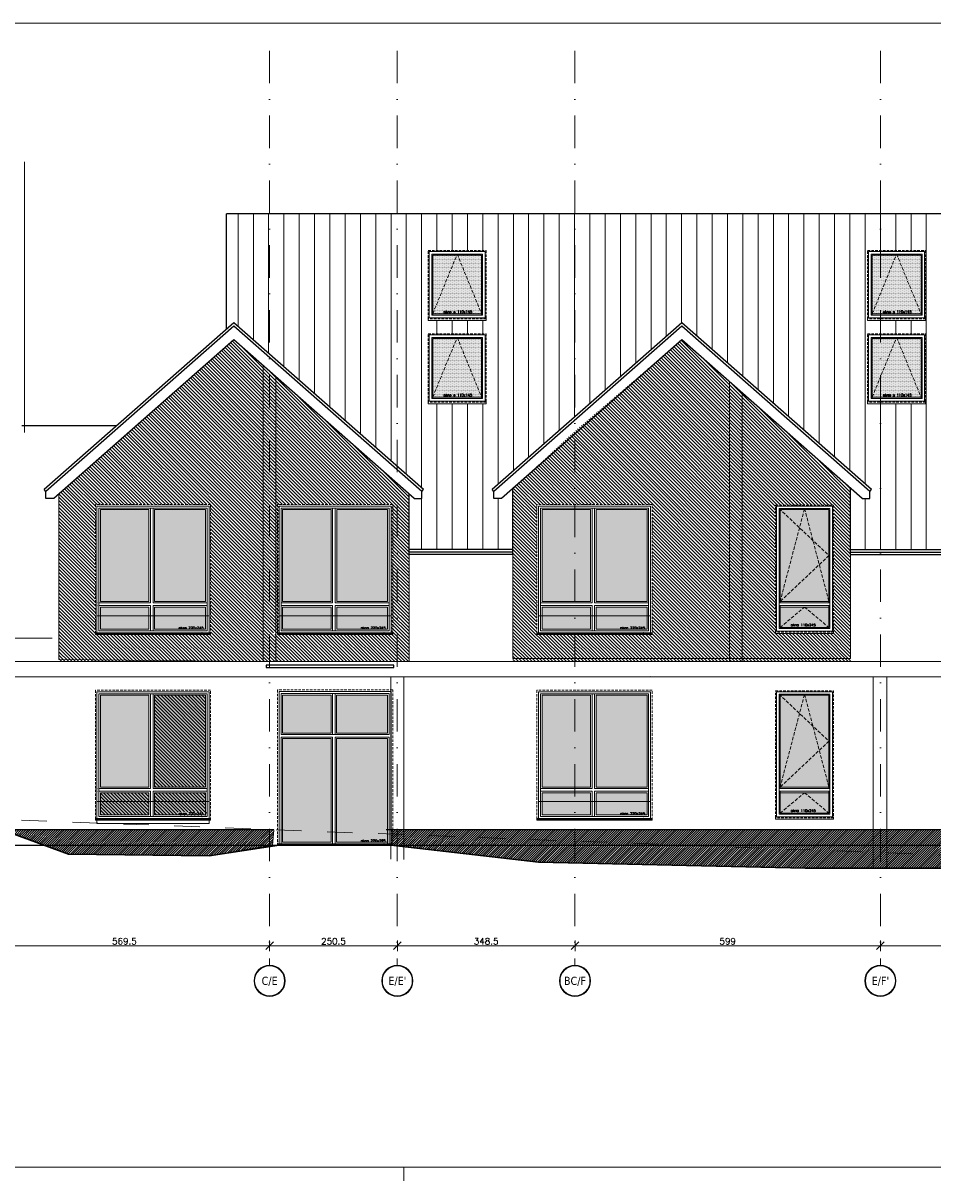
# Model space of a CAD drawing. Header units: millimetres. Extents: x 23192 to 177760, y -399809 to -79279.
# Tile 55 of 256: x 74548 to 76333, y -210124 to -207855. Entities that reach past the tile are written whole.
import ezdxf
from ezdxf.enums import TextEntityAlignment as Align

# ---------------------------------------------------------------- set-up
doc = ezdxf.new("R2010")
doc.units = ezdxf.units.MM
for name, pattern in [('2_3', [1, 0.5, -0.5]), ('CACHE', [9.525, 6.35, -3.175]), ('CARKOVANA', [7.5, 5, -2.5]), ('DASHDOT', [25.4, 12.7, -6.35, 0, -6.35])]:
    doc.linetypes.add(name, pattern=pattern)
doc.layers.get('0').update_dxf_attribs({"lineweight": 0})
for name, color, linetype, lineweight in [('! opisy okien elewacja', 7, 'Continuous', 0), ('!! 0_ Istn-okna', 6, 'Continuous', 13), ('!! 0_ Istn-sciany', 3, 'Continuous', 30), ('!! 0_ WIDOK ELEWACJA', 4, 'Continuous', 0), ('!! 1  WYDZIELENIE PPOŻ', 252, 'Continuous', 0), ('!! 1_Hatch dach', 252, 'Continuous', 5), ('!! 1_projektowana elewacja', 3, 'Continuous', 25), ('!! wymiary osi', 250, 'Continuous', 9), ('0-osie-liniA', 14, 'DASHDOT', 5), ('0-osie-tx', 66, 'Continuous', 9)]:
    doc.layers.add(name, color=color, linetype=linetype, lineweight=lineweight)
doc.layers.add('!! 0_ramki', color=66, linetype='Continuous', lineweight=9, plot=False)
doc.layers.add('ND', color=240, linetype='Continuous', lineweight=0, plot=False)
doc.layers.add('!! 1_ELEWACJA KOLOR', color=7, linetype='Continuous', lineweight=13, true_color=0x6888bb)
doc.layers.add('!! 2_ELEWACJA COKÓŁ', color=9, linetype='Continuous', lineweight=13, true_color=0x808080)
doc.styles.add('TAHOMA', font='tahoma.ttf')
doc.styles.add('TXT', font='simplex.shx')
doc.dimstyles.new('DIM50', dxfattribs={"dimscale": 5, "dimtxt": 2.5, "dimasz": 1.5, "dimexe": 0, "dimexo": 0, "dimgap": 0.5, "dimtad": 1, "dimdec": 4, "dimrnd": 0.5, "dimdsep": 46, "dimtxsty": 'TXT', "dimblk1": 'TICK1', "dimblk2": 'TICK1', "dimsah": 1, "dimcen": 0, "dimse1": 1, "dimse2": 1, "dimclrd": 1, "dimclre": 7, "dimclrt": 9, "dimadec": 0, "dimazin": 0, "dimtfac": 1, "dimtdec": 4, "dimtmove": 2, "dimatfit": 3, "dimldrblk": 'TICK1', "dimfxl": 1, "dimtolj": 1, "dimarcsym": 0})
pattern_1 = [(315, (0, -6910.918), (3.36759605, 3.36759605), [])]

# ---------------------------------------------------------------- blocks, each defined once
blk = doc.blocks.new('N OKNO 220X245')
at = {"layer": '!! 1_Hatch dach', "true_color": 0x575757}
h = blk.add_hatch(dxfattribs=at)
h.set_pattern_fill('DOTS', color=251, angle=360)
h.set_pattern_definition([(180, (74902.1715, -193611.4926), (-0.79375, -1.5875), [0, -1.5875])])
h.paths.add_polyline_path([(74700.2, -203917.2), (74795.2, -203917.2), (74795.2, -203873.7), (74700.2, -203873.7)])
h.paths.add_polyline_path([(74806.2, -203917.2), (74906.2, -203917.2), (74906.2, -203873.7), (74806.2, -203873.7)])
h.paths.add_polyline_path([(74806.2, -203862.7), (74906.2, -203862.7), (74906.2, -203682.7), (74806.2, -203682.7)])
h.paths.add_polyline_path([(74700.2, -203862.7), (74795.2, -203862.7), (74795.2, -203682.7), (74700.2, -203682.7)])
h = blk.add_hatch(dxfattribs=at)
h.set_pattern_fill('ANSI31', color=251, scale=0.05, angle=360)
h.set_pattern_definition([(45, (26142.61758, 33649.01818), (-0.11225320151, 0.11225320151), [])])
h.paths.add_polyline_path([(74690.2, -203924.2), (74916.2, -203924.2), (74916.2, -203927.2), (74690.2, -203927.2)])
at = {"layer": '! opisy okien elewacja'}
for p in [(74693.2, -203865.2), (74693.2, -203871.2), (74693.2, -203924.2), (74899.2, -203924.2)]:
    blk.add_point(p, dxfattribs=at)
at = {"layer": '!! 0_ Istn-okna', "linetype": 'CARKOVANA', "lineweight": 5}
blk.add_lwpolyline([(74690.2, -203927.2), (74916.2, -203927.2), (74916.2, -203672.7), (74690.2, -203672.7)], close=True, dxfattribs=at)
at = {"layer": '!! 0_ Istn-okna'}
for points in [[(74693.2, -203924.2), (74913.2, -203924.2), (74913.2, -203675.7), (74693.2, -203675.7)], [(74697.2, -203920.2), (74909.2, -203920.2), (74909.2, -203679.7), (74697.2, -203679.7)], [(74795.2, -203682.7), (74700.2, -203682.7), (74700.2, -203862.7), (74795.2, -203862.7)], [(74806.2, -203682.7), (74906.2, -203682.7), (74906.2, -203862.7), (74806.2, -203862.7)], [(74795.2, -203873.7), (74700.2, -203873.7), (74700.2, -203917.2), (74795.2, -203917.2)], [(74806.2, -203873.7), (74906.2, -203873.7), (74906.2, -203917.2), (74806.2, -203917.2)], [(74690.2, -203924.2), (74916.2, -203924.2), (74916.2, -203927.2), (74690.2, -203927.2)]]:
    blk.add_lwpolyline(points, close=True, dxfattribs=at)
for points in [[(74798.2, -203679.7), (74798.2, -203865.7)], [(74803.2, -203679.7), (74803.2, -203865.7)], [(74697.2, -203865.7), (74798.2, -203865.7)], [(74803.2, -203865.7), (74909.2, -203865.7)], [(74697.2, -203870.7), (74798.2, -203870.7)], [(74798.2, -203870.7), (74798.2, -203920.2)], [(74803.2, -203870.7), (74909.2, -203870.7)], [(74803.2, -203870.7), (74803.2, -203920.2)]]:
    blk.add_lwpolyline(points, dxfattribs=at)
blk.add_lwpolyline([(74693.2, -203890.7), (74913.2, -203890.7)])
at = {"insert": (74853.5, -203912.2), "char_height": 5, "attachment_point": 1, "style": 'TXT'}
blk.add_mtext_dynamic_manual_height_columns('okno 220x245', width=87.931, gutter_width=75, heights=[0], dxfattribs=at)
blk = doc.blocks.new('N OKNO 110X245')
at = {"layer": '!! 1_Hatch dach', "true_color": 0x575757}
h = blk.add_hatch(dxfattribs=at)
h.set_pattern_fill('DOTS', color=251)
h.paths.add_polyline_path([(76033.3, -202077.5), (76129, -202077.5), (76129, -201897.5), (76033.3, -201897.5)])
h.paths.add_polyline_path([(76033.3, -202088.5), (76129, -202088.5), (76129, -202128.5), (76033.3, -202128.5)])
at = {"layer": '!! 0_ Istn-okna', "linetype": 'CARKOVANA', "lineweight": 5}
blk.add_lwpolyline([(76024.3, -201888.5), (76138, -201888.5), (76138, -202137.5), (76024.3, -202137.5)], close=True, dxfattribs=at)
at = {"layer": '!! 0_ Istn-okna'}
for points in [[(76026.3, -201890.5), (76136, -201890.5), (76136, -202135.5), (76026.3, -202135.5)], [(76031.3, -201895.5), (76131, -201895.5), (76131, -202130.5), (76031.3, -202130.5)], [(76024.3, -202135.5), (76138, -202135.5), (76138, -202140.5), (76024.3, -202140.5)]]:
    blk.add_lwpolyline(points, close=True, dxfattribs=at)
for points in [[(76033.3, -202080.5), (76033.3, -201897.5), (76129, -201897.5), (76129, -202080.5)], [(76031.3, -202080.5), (76131, -202080.5)], [(76031.3, -202085.5), (76131, -202085.5)], [(76033.3, -202077.5), (76129, -202077.5)], [(76129, -202085.5), (76129, -202128.5), (76033.3, -202128.5), (76033.3, -202085.5)], [(76033.3, -202088.5), (76129, -202088.5)]]:
    blk.add_lwpolyline(points, dxfattribs=at)
at = {"layer": '!! 1_Hatch dach', "color": 251, "linetype": 'CACHE', "true_color": 0x575757}
for points in [[(76031.3, -201895.5), (76129, -201987.5), (76033.3, -202077.5)], [(76033.3, -202077.5), (76081.2, -201895.5), (76129, -202077.5)], [(76033.3, -202128.5), (76081.2, -202088.5), (76129, -202128.5)]]:
    blk.add_lwpolyline(points, dxfattribs=at)
for points in [[(76033.3, -202077.5), (76129, -202077.5), (76129, -201897.5), (76033.3, -201897.5)], [(76033.3, -202088.5), (76129, -202088.5), (76129, -202128.5), (76033.3, -202128.5)]]:
    blk.add_lwpolyline(points, close=True)
at = {"insert": (76054.4, -202121.1), "char_height": 5, "attachment_point": 1, "style": 'TXT'}
blk.add_mtext_dynamic_manual_height_columns('okno 110x245', width=52.63, gutter_width=75, heights=[0], dxfattribs=at)
blk = doc.blocks.new('OKNODRZWI 220X295')
at = {"layer": '!! 1_Hatch dach', "true_color": 0x575757}
h = blk.add_hatch(dxfattribs=at)
h.set_pattern_fill('DOTS', color=251, angle=360)
h.set_pattern_definition([(0, (0, 1691.0442), (0.79375, 1.5875), [0, -1.5875])])
h.paths.add_polyline_path([(75142.4, -202346.5), (75047.4, -202346.5), (75047.4, -202549.5), (75142.4, -202549.5)])
h.paths.add_polyline_path([(75253.4, -202346.5), (75153.4, -202346.5), (75153.4, -202549.5), (75253.4, -202549.5)])
h.paths.add_polyline_path([(75253.4, -202261), (75153.4, -202261), (75153.4, -202335.5), (75253.4, -202335.5)])
h.paths.add_polyline_path([(75142.4, -202261), (75047.4, -202261), (75047.4, -202335.5), (75142.4, -202335.5)])
h.paths.add_polyline_path([(75199.5, -202335.7), (75199.6, -202335.6), (75199.5, -202335.3)])
h = blk.add_hatch(dxfattribs=at)
h.set_pattern_fill('ANSI31', color=251, scale=0.05, angle=360)
h.set_pattern_definition([(45, (26489.86939, 35020.72664), (-0.11225320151, 0.11225320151), [])])
h.paths.add_polyline_path([(75037.4, -202552.5), (75263.4, -202552.5), (75263.4, -202555.5), (75037.4, -202555.5)])
at = {"layer": '! opisy okien elewacja'}
for p in [(75040.4, -202499.5), (75040.4, -202548), (75040.4, -202552.5), (75246.4, -202552.5)]:
    blk.add_point(p, dxfattribs=at)
at = {"layer": '!! 0_ Istn-okna', "linetype": 'CARKOVANA', "lineweight": 5}
blk.add_lwpolyline([(75037.4, -202555.5), (75263.4, -202555.5), (75263.4, -202251), (75037.4, -202251)], close=True, dxfattribs=at)
at = {"layer": '!! 0_ Istn-okna'}
for points in [[(75040.4, -202552.5), (75260.4, -202552.5), (75260.4, -202254), (75040.4, -202254)], [(75044.4, -202338.5), (75256.4, -202338.5), (75256.4, -202258), (75044.4, -202258)], [(75142.4, -202261), (75047.4, -202261), (75047.4, -202335.5), (75142.4, -202335.5)], [(75153.4, -202261), (75253.4, -202261), (75253.4, -202335.5), (75153.4, -202335.5)], [(75142.4, -202346.5), (75047.4, -202346.5), (75047.4, -202549.5), (75142.4, -202549.5)], [(75153.4, -202346.5), (75253.4, -202346.5), (75253.4, -202549.5), (75153.4, -202549.5)], [(75037.4, -202552.5), (75263.4, -202552.5), (75263.4, -202555.5), (75037.4, -202555.5)]]:
    blk.add_lwpolyline(points, close=True, dxfattribs=at)
for points in [[(75145.4, -202258), (75145.4, -202338.5)], [(75150.4, -202258), (75150.4, -202338.5)], [(75044.4, -202338.5), (75145.4, -202338.5)], [(75044.4, -202343.5), (75145.4, -202343.5)], [(75044.4, -202343.5), (75044.4, -202552.5)], [(75145.4, -202343.5), (75145.4, -202552.5)], [(75150.4, -202338.5), (75256.4, -202338.5)], [(75150.4, -202343.5), (75256.4, -202343.5)], [(75150.4, -202343.5), (75150.4, -202552.5)], [(75256.4, -202343.5), (75256.4, -202552.5)]]:
    blk.add_lwpolyline(points, dxfattribs=at)
blk.add_lwpolyline([(75260.4, -202254), (75040.4, -202254), (75040.4, -202552.5), (75260.4, -202552.5)], close=True)
at = {"insert": (75200.8, -202544.5), "char_height": 5, "attachment_point": 1, "style": 'TXT'}
blk.add_mtext_dynamic_manual_height_columns('okno 220x295', width=87.931, gutter_width=75, heights=[0], dxfattribs=at)
blk = doc.blocks.new('*U81')
h = blk.add_hatch(color=256)
edge = h.paths.add_edge_path()
edge.add_arc((0, 0), 30.6, 0, 360)
edge = h.paths.add_edge_path(flags=17)
edge.add_arc((0, 0), 29.4, 0, 360)
for radius in [30.6, 29.4]:
    blk.add_circle((0, 0), radius)
at = {"style": 'TAHOMA', "flags": 8}
blk.add_attdef('ANSICHTSNUMMER', text='', height=16, dxfattribs=at).set_placement((0, 0), align=Align.MIDDLE_CENTER)
blk = doc.blocks.new('TICK1')
at = {"color": 2}
blk.add_line((-1, -1), (1, 1), dxfattribs=at)
at = {"color": 0}
for p, q in [((0, 0), (-1, 0)), ((0, -1.4), (0, 1.4))]:
    blk.add_line(p, q, dxfattribs=at)
blk = doc.blocks.new('*D3707')
at = {"layer": '!! wymiary osi', "color": 1, "lineweight": -2, "transparency": 16777216}
blk.add_line((60850.1, -216280.7), (61404.6, -216280.7), dxfattribs=at)
at = {"layer": 'DEFPOINTS', "color": 0, "transparency": 16777216}
for p in [(60842.6, -216280.7), (61412.1, -216280.7), (61412.1, -216280.7)]:
    blk.add_point(p, dxfattribs=at)
at = {"layer": '!! wymiary osi', "color": 1, "lineweight": -2, "transparency": 16777216, "xscale": 7.5, "yscale": 7.5, "zscale": 7.5, "rotation": 180}
blk.add_blockref('TICK1', (60842.6, -216280.7), dxfattribs=at)
at = {"layer": '!! wymiary osi', "color": 1, "lineweight": -2, "transparency": 16777216, "xscale": 7.5, "yscale": 7.5, "zscale": 7.5}
blk.add_blockref('TICK1', (61412.1, -216280.7), dxfattribs=at)
at = {"layer": '!! wymiary osi', "color": 9, "transparency": 16777216, "insert": (61127.3, -216271.9), "char_height": 12.5, "attachment_point": 5, "style": 'TXT'}
blk.add_mtext('\\A1;569.5', dxfattribs=at)
blk = doc.blocks.new('*D3708')
at = {"layer": '!! wymiary osi', "color": 1, "lineweight": -2, "transparency": 16777216}
blk.add_line((61419.6, -216280.7), (61655.1, -216280.7), dxfattribs=at)
at = {"layer": 'DEFPOINTS', "color": 0, "transparency": 16777216}
for p in [(61412.1, -216280.7), (61662.6, -216280.7), (61662.6, -216280.7)]:
    blk.add_point(p, dxfattribs=at)
at = {"layer": '!! wymiary osi', "color": 1, "lineweight": -2, "transparency": 16777216, "xscale": 7.5, "yscale": 7.5, "zscale": 7.5, "rotation": 180}
blk.add_blockref('TICK1', (61412.1, -216280.7), dxfattribs=at)
at = {"layer": '!! wymiary osi', "color": 1, "lineweight": -2, "transparency": 16777216, "xscale": 7.5, "yscale": 7.5, "zscale": 7.5}
blk.add_blockref('TICK1', (61662.6, -216280.7), dxfattribs=at)
at = {"layer": '!! wymiary osi', "color": 9, "transparency": 16777216, "insert": (61537.3, -216271.9), "char_height": 12.5, "attachment_point": 5, "style": 'TXT'}
blk.add_mtext('\\A1;250.5', dxfattribs=at)
blk = doc.blocks.new('*D3709')
at = {"layer": '!! wymiary osi', "color": 1, "lineweight": -2, "transparency": 16777216}
blk.add_line((61670.1, -216280.7), (62003.6, -216280.7), dxfattribs=at)
at = {"layer": 'DEFPOINTS', "color": 0, "transparency": 16777216}
for p in [(61662.6, -216280.7), (62011.1, -216280.7), (62011.1, -216280.7)]:
    blk.add_point(p, dxfattribs=at)
at = {"layer": '!! wymiary osi', "color": 1, "lineweight": -2, "transparency": 16777216, "xscale": 7.5, "yscale": 7.5, "zscale": 7.5, "rotation": 180}
blk.add_blockref('TICK1', (61662.6, -216280.7), dxfattribs=at)
at = {"layer": '!! wymiary osi', "color": 1, "lineweight": -2, "transparency": 16777216, "xscale": 7.5, "yscale": 7.5, "zscale": 7.5}
blk.add_blockref('TICK1', (62011.1, -216280.7), dxfattribs=at)
at = {"layer": '!! wymiary osi', "color": 9, "transparency": 16777216, "insert": (61836.8, -216271.9), "char_height": 12.5, "attachment_point": 5, "style": 'TXT'}
blk.add_mtext('\\A1;348.5', dxfattribs=at)
blk = doc.blocks.new('*D3710')
at = {"layer": '!! wymiary osi', "color": 1, "lineweight": -2, "transparency": 16777216}
blk.add_line((62018.6, -216280.7), (62602.6, -216280.7), dxfattribs=at)
at = {"layer": 'DEFPOINTS', "color": 0, "transparency": 16777216}
for p in [(62011.1, -216280.7), (62610.1, -216280.7), (62610.1, -216280.7)]:
    blk.add_point(p, dxfattribs=at)
at = {"layer": '!! wymiary osi', "color": 1, "lineweight": -2, "transparency": 16777216, "xscale": 7.5, "yscale": 7.5, "zscale": 7.5, "rotation": 180}
blk.add_blockref('TICK1', (62011.1, -216280.7), dxfattribs=at)
at = {"layer": '!! wymiary osi', "color": 1, "lineweight": -2, "transparency": 16777216, "xscale": 7.5, "yscale": 7.5, "zscale": 7.5}
blk.add_blockref('TICK1', (62610.1, -216280.7), dxfattribs=at)
at = {"layer": '!! wymiary osi', "color": 9, "transparency": 16777216, "insert": (62310.6, -216271.9), "char_height": 12.5, "attachment_point": 5, "style": 'TXT'}
blk.add_mtext('\\A1;599', dxfattribs=at)
blk = doc.blocks.new('*D3711')
at = {"layer": '!! wymiary osi', "color": 1, "lineweight": -2, "transparency": 16777216}
blk.add_line((62617.6, -216280.7), (63385.1, -216280.7), dxfattribs=at)
at = {"layer": 'DEFPOINTS', "color": 0, "transparency": 16777216}
for p in [(62610.1, -216280.7), (63392.6, -216280.7), (63392.6, -216280.7)]:
    blk.add_point(p, dxfattribs=at)
at = {"layer": '!! wymiary osi', "color": 1, "lineweight": -2, "transparency": 16777216, "xscale": 7.5, "yscale": 7.5, "zscale": 7.5, "rotation": 180}
blk.add_blockref('TICK1', (62610.1, -216280.7), dxfattribs=at)
at = {"layer": '!! wymiary osi', "color": 1, "lineweight": -2, "transparency": 16777216, "xscale": 7.5, "yscale": 7.5, "zscale": 7.5}
blk.add_blockref('TICK1', (63392.6, -216280.7), dxfattribs=at)
at = {"layer": '!! wymiary osi', "color": 9, "transparency": 16777216, "insert": (63001.3, -216271.9), "char_height": 12.5, "attachment_point": 5, "style": 'TXT'}
blk.add_mtext('\\A1;782.5', dxfattribs=at)
blk = doc.blocks.new('BLOK OSIE D-E PD')
at = {"layer": '0-osie-liniA', "ltscale": 5}
for points in [[(61412.06735, -214526.31528), (61412.06735, -216318.84626)], [(61662.56735, -214526.31528), (61662.56735, -216318.84626)], [(62011.06735, -214526.31528), (62011.06735, -216318.84626)], [(62610.06735, -214526.31528), (62610.06735, -216318.84626)]]:
    blk.add_lwpolyline(points, dxfattribs=at)
at = {"layer": '0-osie-tx'}
ref = blk.add_blockref('*U81', (61412.06735, -216349.44626), dxfattribs=dict(at, rotation=180))
ref.add_attrib('ANSICHTSNUMMER', 'C/E', dxfattribs={"layer": '0', "height": 16, "style": 'TAHOMA', "flags": 8}).set_placement((61412.06735, -216349.44626), align=Align.MIDDLE_CENTER)
ref = blk.add_blockref('*U81', (61662.56735, -216349.44626), dxfattribs=dict(at, rotation=180))
ref.add_attrib('ANSICHTSNUMMER', "E/E'", dxfattribs={"layer": '0', "height": 16, "style": 'TAHOMA', "flags": 8}).set_placement((61662.56735, -216349.44626), align=Align.MIDDLE_CENTER)
ref = blk.add_blockref('*U81', (62011.06735, -216349.44626), dxfattribs=dict(at, rotation=180))
ref.add_attrib('ANSICHTSNUMMER', 'BC/F', dxfattribs={"layer": '0', "height": 16, "style": 'TAHOMA', "flags": 8}).set_placement((62011.06735, -216349.44626), align=Align.MIDDLE_CENTER)
ref = blk.add_blockref('*U81', (62610.06735, -216349.44626), dxfattribs=dict(at, rotation=180))
ref.add_attrib('ANSICHTSNUMMER', "E/F'", dxfattribs={"layer": '0', "height": 16, "style": 'TAHOMA', "flags": 8}).set_placement((62610.06735, -216349.44626), align=Align.MIDDLE_CENTER)
at = {"layer": '!! wymiary osi'}
for base, p1, p2, picture, middle in [((61412.06735, -216280.68013), (60842.56735, -216280.68013), (61412.06735, -216280.68013), '*D3707', (61127.31735, -216271.93013)), ((61662.56735, -216280.68013), (61412.06735, -216280.68013), (61662.56735, -216280.68013), '*D3708', (61537.31735, -216271.93013)), ((62011.06735, -216280.68013), (61662.56735, -216280.68013), (62011.06735, -216280.68013), '*D3709', (61836.81735, -216271.93013)), ((62610.06735, -216280.68013), (62011.06735, -216280.68013), (62610.06735, -216280.68013), '*D3710', (62310.56735, -216271.93013)), ((63392.56735, -216280.68013), (62610.06735, -216280.68013), (63392.56735, -216280.68013), '*D3711', (63001.31735, -216271.93013))]:
    dim = blk.add_linear_dim(base=base, p1=p1, p2=p2, dimstyle='DIM50', dxfattribs=at)
    dim.commit()
    dim.dimension.update_dxf_attribs({"geometry": picture, "text_midpoint": middle})

msp = doc.modelspace()

# ---------------------------------------------------------------- hatches: boundary and pattern name
at = {"layer": '!! 1_ELEWACJA KOLOR', "true_color": 0x4f5358}
h = msp.add_hatch(dxfattribs=at)
h.set_pattern_fill('ANSI31', color=251, scale=1.5, angle=-90)
h.set_pattern_definition(pattern_1)
h.paths.add_polyline_path([(74906.17147, -209172.45733), (74906.17147, -209352.45733), (74806.17147, -209352.45733), (74806.17147, -209172.45733)])
h.paths.add_polyline_path([(74909.17147, -209045.95733), (74697.17147, -209045.95733), (74697.17147, -208805.45733), (74909.17147, -208805.45733)], flags=0)
h.paths.add_polyline_path([(74906.17147, -209042.95733), (74806.17147, -209042.95733), (74806.17147, -209016.45733), (74795.17147, -209016.45733), (74795.17147, -209042.95733), (74700.17147, -209042.95733), (74700.17147, -208999.45733), (74795.17147, -208999.45733), (74795.17147, -209016.45733), (74806.17147, -209016.45733), (74806.17147, -208999.45733), (74906.17147, -208999.45733)], flags=0)
h.paths.add_polyline_path([(74906.17147, -208988.45733), (74806.17147, -208988.45733), (74806.17147, -208808.45733), (74906.17147, -208808.45733)], flags=0)
h.paths.add_polyline_path([(74795.17147, -208988.45733), (74700.17147, -208988.45733), (74700.17147, -208808.45733), (74795.17147, -208808.45733)], flags=0)
h.paths.add_polyline_path([(74806.17147, -209380.45733), (74806.17147, -209363.45733), (74906.17147, -209363.45733), (74906.17147, -209406.95733), (74806.17147, -209406.95733), (74806.17147, -209380.45733), (74795.17147, -209380.45733), (74795.17147, -209406.95733), (74700.17147, -209406.95733), (74700.17147, -209363.45733), (74795.17147, -209363.45733), (74795.17147, -209380.45733)])
h.paths.add_polyline_path([(75044.42327, -209045.95733), (75044.42327, -208805.45733), (75256.42327, -208805.45733), (75256.42327, -209045.95733)], flags=0)
h.paths.add_polyline_path([(75047.42327, -209042.95733), (75047.42327, -208999.45733), (75142.42327, -208999.45733), (75142.42327, -209016.45733), (75153.42327, -209016.45733), (75153.42327, -208999.45733), (75253.42327, -208999.45733), (75253.42327, -209042.95733), (75153.42327, -209042.95733), (75153.42327, -209016.45733), (75142.42327, -209016.45733), (75142.42327, -209042.95733)], flags=0)
h.paths.add_polyline_path([(75047.42327, -208988.45733), (75047.42327, -208808.45733), (75142.42327, -208808.45733), (75142.42327, -208988.45733)], flags=0)
h.paths.add_polyline_path([(75153.42327, -208988.45733), (75153.42327, -208808.45733), (75253.42327, -208808.45733), (75253.42327, -208988.45733)], flags=0)
h.paths.add_polyline_path([(74852.29155, -209044.20733), (74908.12488, -209044.20733), (74908.12488, -209036.70733), (74852.29155, -209036.70733)], flags=0)
h.paths.add_polyline_path([(74852.29155, -209408.20733), (74908.12488, -209408.20733), (74908.12488, -209400.70733), (74852.29155, -209400.70733)])
h.paths.add_polyline_path([(75199.54336, -209044.20733), (75255.37669, -209044.20733), (75255.37669, -209036.70733), (75199.54336, -209036.70733)], flags=0)
h.paths.add_polyline_path([(75037.42327, -209049.95733), (75263.42327, -209049.95733), (75263.42327, -209052.95733), (75037.42327, -209052.95733)], flags=16)
h.paths.add_polyline_path([(75260.42327, -209049.95733), (75040.42327, -209049.95733), (75040.42327, -208801.45733), (75260.42327, -208801.45733)], flags=16)
h.paths.add_polyline_path([(75050.42327, -209052.95733), (75050.42327, -208798.45733), (75270.42327, -208798.45733), (75270.42327, -209052.95733)], flags=16)
h.paths.add_polyline_path([(75260.42327, -209049.95733), (75040.42327, -209049.95733), (75040.42327, -208801.45733), (75260.42327, -208801.45733)], flags=16)
h.paths.add_polyline_path([(74690.17147, -209049.95733), (74916.17147, -209049.95733), (74916.17147, -209052.95733), (74690.17147, -209052.95733)], flags=0)
h.paths.add_polyline_path([(74913.17147, -209049.95733), (74693.17147, -209049.95733), (74693.17147, -208801.45733), (74913.17147, -208801.45733)], flags=0)
h.paths.add_polyline_path([(74916.17147, -209052.95733), (74690.17147, -209052.95733), (74690.17147, -208798.45733), (74916.17147, -208798.45733)], flags=16)
h.paths.add_polyline_path([(74913.17147, -209049.95733), (74693.17147, -209049.95733), (74693.17147, -208801.45733), (74913.17147, -208801.45733)], flags=0)
h.paths.add_polyline_path([(74618.17147, -209106.45733), (75031.17771, -209106.45733), (74961.79737, -208475.27016), (74618.17147, -208777.66095)])
h.paths.add_polyline_path([(75031.17771, -209106.45733), (75305.42327, -209106.45733), (75305.42327, -208777.66095), (74961.79737, -208475.27016)])
h = msp.add_hatch(dxfattribs=at)
h.set_pattern_fill('ANSI31', color=251, scale=1.5, angle=-90)
h.set_pattern_definition(pattern_1)
h.paths.add_polyline_path([(76031.29918, -209170.45733), (76131.04918, -209170.45733), (76131.04918, -209405.45733), (76031.29918, -209405.45733)], flags=0)
h.paths.add_polyline_path([(76033.42418, -209172.45733), (76080.64808, -209172.45733), (76081.17418, -209170.45733), (76081.70028, -209172.45733), (76129.04918, -209172.45733), (76129.04918, -209352.45733), (76129.04918, -209355.45733), (76033.29918, -209355.45733), (76033.29918, -209172.33968)], flags=0)
h.paths.add_polyline_path([(76024.29918, -209051.45733), (76024.29918, -209046.45733), (76024.29918, -208799.45733), (76138.04918, -208799.45733), (76138.04918, -209048.45733), (76138.04918, -209051.45733)], flags=16)
h.paths.add_polyline_path([(76026.29918, -209046.45733), (76026.29918, -208801.45733), (76136.04918, -208801.45733), (76136.04918, -209046.45733)], flags=0)
h.paths.add_polyline_path([(76031.29918, -208806.45733), (76131.04918, -208806.45733), (76131.04918, -209041.45733), (76031.29918, -209041.45733)], flags=0)
h.paths.add_polyline_path([(76033.29918, -208991.45733), (76033.29918, -208808.33968), (76033.42418, -208808.45733), (76080.64808, -208808.45733), (76081.17418, -208806.45733), (76081.70028, -208808.45733), (76129.04918, -208808.45733), (76129.04918, -208988.45733), (76129.04918, -208991.45733)], flags=0)
h.paths.add_polyline_path([(76033.29918, -209039.45733), (76033.29918, -208999.45733), (76033.29918, -208996.45733), (76129.04918, -208996.45733), (76129.04918, -209039.45733)], flags=0)
h.paths.add_polyline_path([(76129.04918, -209360.45733), (76129.04918, -209403.45733), (76033.29918, -209403.45733), (76033.29918, -209363.45733), (76033.29918, -209360.45733)], flags=0)
h.paths.add_polyline_path([(76053.12693, -209038.2977), (76107.0555, -209038.2977), (76107.0555, -209030.7977), (76053.12693, -209030.7977)], flags=0)
h.paths.add_polyline_path([(76053.12693, -209402.2977), (76107.0555, -209402.2977), (76107.0555, -209394.7977), (76053.12693, -209394.7977)], flags=0)
h.paths.add_polyline_path([(75630.92327, -209106.45733), (76171.54918, -209106.45733), (76171.54918, -208766.66095), (75840.42327, -208475.27016), (75630.92327, -208654.45733), (75630.92327, -208798.45733), (75782.29737, -208798.45733), (75782.29737, -209052.95733), (75630.92327, -209052.95733)])
h.paths.add_polyline_path([(75509.29737, -209106.45733), (75630.92327, -209106.45733), (75630.92327, -209052.95733), (75556.29737, -209052.95733), (75556.29737, -209049.95733), (75556.29737, -208798.45733), (75630.92327, -208798.45733), (75630.92327, -208654.45733), (75509.29737, -208766.66095)])
at = {"layer": '!! 1_Hatch dach'}
h = msp.add_hatch(dxfattribs=at)
h.set_pattern_fill('_USER', color=8, scale=30, angle=90, pattern_type=0)
h.set_pattern_definition([(90, (0, 0), (-30, 2e-15), [])])
h.paths.add_polyline_path([(75630.92327, -208626.32851), (75630.92327, -208228.75994), (75282.42327, -208228.75994), (75282.42327, -208724.1193), (75333.72641, -208769.26606), (75330.42327, -208773.01963), (75330.42327, -208786.34029), (75315.28616, -208786.34029), (75305.42327, -208777.66095), (75305.42327, -208886.62491), (75509.29737, -208886.62491), (75509.29737, -208766.66095), (75486.93448, -208786.34029), (75471.79737, -208786.34029), (75471.79737, -208773.01963), (75468.49423, -208769.26606)])
h.paths.add_polyline_path([(75342.95555, -208600.81178), (75342.95555, -208595.81178), (75342.95555, -208463.81178), (75456.70555, -208463.81178), (75456.70555, -208597.81178), (75456.70555, -208600.81178)], flags=16)
h.paths.add_polyline_path([(75344.95555, -208595.81178), (75344.95555, -208465.81178), (75454.70555, -208465.81178), (75454.70555, -208595.81178)], flags=0)
h.paths.add_polyline_path([(75349.95555, -208590.81178), (75349.95555, -208470.81178), (75449.70555, -208470.81178), (75449.70555, -208590.81178)], flags=0)
h.paths.add_polyline_path([(75351.95555, -208587.81178), (75351.95555, -208472.81178), (75399.01217, -208472.81178), (75399.83055, -208470.81178), (75400.64893, -208472.81178), (75447.70555, -208472.81178), (75447.70555, -208587.81178)], flags=0)
h.paths.add_polyline_path([(75351.95555, -208587.81178), (75351.95555, -208472.81178), (75447.70555, -208472.81178), (75447.70555, -208587.81178)], flags=0)
h.paths.add_polyline_path([(75342.95555, -208437.52314), (75342.95555, -208432.52314), (75342.95555, -208300.52314), (75456.70555, -208300.52314), (75456.70555, -208434.52314), (75456.70555, -208437.52314)], flags=16)
h.paths.add_polyline_path([(75344.95555, -208432.52314), (75344.95555, -208302.52314), (75454.70555, -208302.52314), (75454.70555, -208432.52314)], flags=0)
h.paths.add_polyline_path([(75349.95555, -208427.52314), (75349.95555, -208307.52314), (75449.70555, -208307.52314), (75449.70555, -208427.52314)], flags=0)
h.paths.add_polyline_path([(75447.70555, -208424.52314), (75351.95555, -208424.52314), (75351.95555, -208309.52314), (75399.01217, -208309.52314), (75399.83055, -208307.52314), (75400.64893, -208309.52314), (75447.70555, -208309.52314)], flags=0)
h.paths.add_polyline_path([(75447.70555, -208424.52314), (75351.95555, -208424.52314), (75351.95555, -208309.52314), (75447.70555, -208309.52314)], flags=0)
h.paths.add_polyline_path([(75282.42327, -208228.75994), (75031.92327, -208228.75994), (75031.92327, -208503.6793), (75282.42327, -208724.1193)])
h.paths.add_polyline_path([(75031.92327, -208228.75994), (74947.42327, -208228.75994), (74947.42327, -208454.61771), (74961.79737, -208441.96851), (75031.92327, -208503.6793)])
h.paths.add_polyline_path([(76204.90824, -208300.52314), (76229.92327, -208300.52314), (76229.92327, -208228.75994), (75630.92327, -208228.75994), (75630.92327, -208626.32851), (75840.42327, -208441.96851), (76212.35232, -208769.26606), (76209.04918, -208773.01963), (76209.04918, -208786.34029), (76193.91206, -208786.34029), (76171.54918, -208766.66095), (76171.54918, -208886.62491), (76229.92327, -208886.62491), (76229.92327, -208600.81178), (76204.90824, -208600.81178), (76204.90824, -208595.81178), (76204.90824, -208463.81178), (76229.92327, -208463.81178), (76229.92327, -208437.52314), (76204.90824, -208437.52314), (76204.90824, -208432.52314)])
h.paths.add_polyline_path([(77012.42327, -208228.75994), (76229.92327, -208228.75994), (76229.92327, -208300.52314), (76318.65824, -208300.52314), (76318.65824, -208434.52314), (76318.65824, -208437.52314), (76229.92327, -208437.52314), (76229.92327, -208463.81178), (76318.65824, -208463.81178), (76318.65824, -208597.81178), (76318.65824, -208600.81178), (76229.92327, -208600.81178), (76229.92327, -208886.62491), (76375.42327, -208886.62491), (76375.42327, -208681.07936), (76365.56039, -208689.7587), (76350.42327, -208689.7587), (76350.42327, -208676.43804), (76347.12013, -208672.68447), (76609.29737, -208441.96851), (76871.4746, -208672.68447), (76868.17147, -208676.43804), (76868.17147, -208689.7587), (76853.03435, -208689.7587), (76843.17147, -208681.07936), (76843.17147, -208886.62491), (77012.42327, -208886.62491)])
h.paths.add_polyline_path([(77096.92327, -208228.75994), (77012.42327, -208228.75994), (77012.42327, -208886.62491), (77096.92327, -208886.62491)])
h.paths.add_polyline_path([(75371.7833, -208589.31882), (75433.80711, -208589.31882), (75433.80711, -208580.15216), (75371.7833, -208580.15216)], flags=8)
h.paths.add_polyline_path([(75371.7833, -208426.03018), (75433.80711, -208426.03018), (75433.80711, -208416.86351), (75371.7833, -208416.86351)], flags=8)
at = {"layer": '!! 1_Hatch dach', "true_color": 0x575757}
h = msp.add_hatch(dxfattribs=at)
h.set_pattern_fill('DOTS', color=251)
h.set_pattern_definition([(0, (578.1575, -4047.1684), (0.79375, 1.5875), [0, -1.5875])])
h.paths.add_polyline_path([(75351.95555, -208424.52314), (75447.70555, -208424.52314), (75447.70555, -208309.52314), (75351.95555, -208309.52314)])
h = msp.add_hatch(dxfattribs=at)
h.set_pattern_fill('DOTS', color=251)
h.set_pattern_definition([(0, (1440.1102, -4047.1684), (0.79375, 1.5875), [0, -1.5875])])
h.paths.add_polyline_path([(76213.90824, -208424.52314), (76309.65824, -208424.52314), (76309.65824, -208309.52314), (76213.90824, -208309.52314)])
h = msp.add_hatch(dxfattribs=at)
h.set_pattern_fill('DOTS', color=251)
h.set_pattern_definition([(0, (578.1575, -4210.457), (0.79375, 1.5875), [0, -1.5875])])
h.paths.add_polyline_path([(75351.95555, -208587.81178), (75447.70555, -208587.81178), (75447.70555, -208472.81178), (75351.95555, -208472.81178)])
h = msp.add_hatch(dxfattribs=at)
h.set_pattern_fill('DOTS', color=251)
h.set_pattern_definition([(0, (1440.1102, -4210.457), (0.79375, 1.5875), [0, -1.5875])])
h.paths.add_polyline_path([(76213.90824, -208587.81178), (76309.65824, -208587.81178), (76309.65824, -208472.81178), (76213.90824, -208472.81178)])
at = {"layer": '!! 2_ELEWACJA COKÓŁ', "true_color": 0x2b2b2c}
h = msp.add_hatch(dxfattribs=at)
h.set_pattern_fill('ANSI31', color=250)
h.set_pattern_definition([(225, (57913.864, -203778.1074), (2.24506403, -2.24506403), [])])
h.paths.add_polyline_path([(75040.42327, -209436.45733), (74507.16401, -209436.45733), (74637.23102, -209484.15954), (74913.17147, -209486.83308), (75037.42327, -209466.45733)])
h = msp.add_hatch(dxfattribs=at)
h.set_pattern_fill('ANSI31', color=250)
h.set_pattern_definition([(45, (0, -6910.9182), (-2.24506403, 2.24506403), [])])
h.paths.add_polyline_path([(77041.92327, -209511.45733), (77041.92327, -209466.45733), (77046.92327, -209466.45733), (77046.92327, -209436.45733), (75269.9293, -209436.45733), (75269.9293, -209466.45733), (75559.29737, -209499.58062), (76082.20105, -209511.45733)])

# ---------------------------------------------------------------- linework, layer by layer
at = {"layer": '!! 0_ Istn-okna', "linetype": 'CARKOVANA', "lineweight": 5}
for points in [[(75342.95555, -208300.52314), (75456.70555, -208300.52314), (75456.70555, -208434.52314), (75342.95555, -208434.52314)], [(76204.90824, -208300.52314), (76318.65824, -208300.52314), (76318.65824, -208434.52314), (76204.90824, -208434.52314)], [(75342.95555, -208463.81178), (75456.70555, -208463.81178), (75456.70555, -208597.81178), (75342.95555, -208597.81178)], [(76204.90824, -208463.81178), (76318.65824, -208463.81178), (76318.65824, -208597.81178), (76204.90824, -208597.81178)]]:
    msp.add_lwpolyline(points, close=True, dxfattribs=at)
at = {"layer": '!! 0_ Istn-okna'}
for points in [[(75344.95555, -208302.52314), (75454.70555, -208302.52314), (75454.70555, -208432.52314), (75344.95555, -208432.52314)], [(75349.95555, -208307.52314), (75449.70555, -208307.52314), (75449.70555, -208427.52314), (75349.95555, -208427.52314)], [(76206.90824, -208302.52314), (76316.65824, -208302.52314), (76316.65824, -208432.52314), (76206.90824, -208432.52314)], [(76211.90824, -208307.52314), (76311.65824, -208307.52314), (76311.65824, -208427.52314), (76211.90824, -208427.52314)], [(75342.95555, -208432.52314), (75456.70555, -208432.52314), (75456.70555, -208437.52314), (75342.95555, -208437.52314)], [(76204.90824, -208432.52314), (76318.65824, -208432.52314), (76318.65824, -208437.52314), (76204.90824, -208437.52314)], [(75344.95555, -208465.81178), (75454.70555, -208465.81178), (75454.70555, -208595.81178), (75344.95555, -208595.81178)], [(75349.95555, -208470.81178), (75449.70555, -208470.81178), (75449.70555, -208590.81178), (75349.95555, -208590.81178)], [(76206.90824, -208465.81178), (76316.65824, -208465.81178), (76316.65824, -208595.81178), (76206.90824, -208595.81178)], [(76211.90824, -208470.81178), (76311.65824, -208470.81178), (76311.65824, -208590.81178), (76211.90824, -208590.81178)], [(75342.95555, -208595.81178), (75456.70555, -208595.81178), (75456.70555, -208600.81178), (75342.95555, -208600.81178)], [(76204.90824, -208595.81178), (76318.65824, -208595.81178), (76318.65824, -208600.81178), (76204.90824, -208600.81178)]]:
    msp.add_lwpolyline(points, close=True, dxfattribs=at)
for points in [[(75351.95555, -208427.52314), (75351.95555, -208309.52314), (75447.70555, -208309.52314), (75447.70555, -208427.52314)], [(76213.90824, -208427.52314), (76213.90824, -208309.52314), (76309.65824, -208309.52314), (76309.65824, -208427.52314)], [(75349.95555, -208427.52314), (75449.70555, -208427.52314)], [(75351.95555, -208424.52314), (75447.70555, -208424.52314)], [(76211.90824, -208427.52314), (76311.65824, -208427.52314)], [(76213.90824, -208424.52314), (76309.65824, -208424.52314)], [(75349.95555, -208432.52314), (75449.70555, -208432.52314)], [(76211.90824, -208432.52314), (76311.65824, -208432.52314)], [(75351.95555, -208590.81178), (75351.95555, -208472.81178), (75447.70555, -208472.81178), (75447.70555, -208590.81178)], [(76213.90824, -208590.81178), (76213.90824, -208472.81178), (76309.65824, -208472.81178), (76309.65824, -208590.81178)], [(75351.95555, -208587.81178), (75447.70555, -208587.81178)], [(76213.90824, -208587.81178), (76309.65824, -208587.81178)], [(75349.95555, -208590.81178), (75449.70555, -208590.81178)], [(75349.95555, -208595.81178), (75449.70555, -208595.81178)], [(76211.90824, -208590.81178), (76311.65824, -208590.81178)], [(76211.90824, -208595.81178), (76311.65824, -208595.81178)]]:
    msp.add_lwpolyline(points, dxfattribs=at)
at = {"layer": '!! 0_ Istn-sciany'}
for points in [[(74637.23102, -209484.15954), (74444.36809, -209413.42686)], [(75050.42327, -209466.45733), (74913.17147, -209486.83308)], [(75269.92327, -209466.45733), (75559.29737, -209499.58062)], [(74637.23102, -209484.15954), (74913.17147, -209486.83308)], [(75559.29737, -209499.58062), (76082.20105, -209511.45733)], [(76568.7198, -209511.45733), (76082.20105, -209511.45733)]]:
    msp.add_lwpolyline(points, dxfattribs=at)
at = {"layer": '!! 0_ Istn-sciany', "linetype": '2_3', "lineweight": 20, "ltscale": 100}
msp.add_lwpolyline([(74445.17545, -209413.45733), (77041.92327, -209511.45733)], dxfattribs=at)
at = {"layer": '!! 0_ WIDOK ELEWACJA'}
for points in [[(74550.92689, -208126.45733), (74550.92689, -208657.08499)], [(74605.42327, -209060.45733), (74450.42327, -209060.45733)], [(75780.69018, -209136.19206), (75779.85527, -209135.45733)]]:
    msp.add_lwpolyline(points, dxfattribs=at)
at = {"layer": '!! 0_ramki'}
for p, q in [((70976.65678, -207854.77203), (78036.4108, -207854.77203)), ((78036.4108, -210097.45169), (70976.65678, -210097.45169))]:
    msp.add_line(p, q, dxfattribs=at)
at = {"layer": '!! 1  WYDZIELENIE PPOŻ'}
msp.add_lwpolyline([(75040.42327, -209436.45733), (74507.16401, -209436.45733), (74637.23102, -209484.15954), (74913.17147, -209486.83308), (75037.42327, -209466.45733)], close=True, dxfattribs=at)
msp.add_lwpolyline([(75263.42327, -209436.45733), (75263.42327, -209466.45733), (75269.92327, -209466.45733)], dxfattribs=at)
at = {"layer": '!! 1_Hatch dach', "color": 251, "linetype": 'CACHE', "true_color": 0x575757}
for points in [[(75351.95555, -208424.52314), (75399.83055, -208307.52314), (75447.70555, -208424.52314)], [(76213.90824, -208424.52314), (76261.78324, -208307.52314), (76309.65824, -208424.52314)], [(75351.95555, -208587.81178), (75399.83055, -208470.81178), (75447.70555, -208587.81178)], [(76213.90824, -208587.81178), (76261.78324, -208470.81178), (76309.65824, -208587.81178)]]:
    msp.add_lwpolyline(points, dxfattribs=at)
at = {"layer": '!! 1_projektowana elewacja'}
for points in [[(77096.92327, -208228.75994), (74947.42327, -208228.75994)], [(74947.42327, -208454.61771), (74947.42327, -208228.75994)], [(75333.72641, -208769.26606), (74961.79737, -208441.96851), (74589.86833, -208769.26606)], [(75330.42327, -208773.01963), (74961.79737, -208448.62884), (74593.17147, -208773.01963)], [(76212.35232, -208769.26606), (75840.42327, -208441.96851), (75468.49423, -208769.26606)], [(76209.04918, -208773.01963), (75840.42327, -208448.62884), (75471.79737, -208773.01963)], [(75315.28616, -208786.34029), (74961.79737, -208475.27016), (74608.30858, -208786.34029)], [(76193.91206, -208786.34029), (75840.42327, -208475.27016), (75486.93448, -208786.34029)], [(74731.69643, -208644.45733), (74545.92689, -208644.45733)], [(74608.30858, -208786.34029), (74593.17147, -208786.34029), (74593.17147, -208773.01963), (74589.86833, -208769.26606)], [(75315.28616, -208786.34029), (75330.42327, -208786.34029), (75330.42327, -208773.01963), (75333.72641, -208769.26606)], [(75486.93448, -208786.34029), (75471.79737, -208786.34029), (75471.79737, -208773.01963), (75468.49423, -208769.26606)], [(75509.29737, -208896.62491), (75509.29737, -208766.66095)], [(76171.54918, -208896.62491), (76171.54918, -208766.66095)], [(76193.91206, -208786.34029), (76209.04918, -208786.34029), (76209.04918, -208773.01963), (76212.35232, -208769.26606)], [(75305.42327, -208896.62491), (75305.42327, -208777.66095)], [(75509.29737, -208886.62491), (75305.42327, -208886.62491)], [(75509.29737, -208891.62491), (75305.42327, -208891.62491)], [(75509.29737, -208896.62491), (75305.42327, -208896.62491)], [(76171.54918, -208886.62491), (76375.42327, -208886.62491)], [(76171.54918, -208891.62491), (76375.42327, -208891.62491)], [(76171.54918, -208896.62491), (76375.42327, -208896.62491)], [(75025.42334, -209118.24008), (75275.42334, -209118.24008), (75275.42334, -209113.24008), (75025.42334, -209113.24008), (75025.42334, -209118.24008)], [(75040.42327, -209436.45733), (74445.44004, -209436.45733)], [(77046.92327, -209436.45733), (75260.42327, -209436.45733)], [(74445.44004, -209466.45733), (77046.92327, -209466.45733)]]:
    msp.add_lwpolyline(points, dxfattribs=at)
for points in [[(75351.95555, -208424.52314), (75447.70555, -208424.52314), (75447.70555, -208309.52314), (75351.95555, -208309.52314)], [(76213.90824, -208424.52314), (76309.65824, -208424.52314), (76309.65824, -208309.52314), (76213.90824, -208309.52314)], [(75305.42327, -208777.66095), (75305.42327, -209106.45733), (75019.42327, -209106.45733), (74618.17147, -209102.36877), (74618.17147, -208777.66095), (74961.79737, -208475.27016)], [(75351.95555, -208587.81178), (75447.70555, -208587.81178), (75447.70555, -208472.81178), (75351.95555, -208472.81178)], [(76171.54918, -208766.66095), (76171.54918, -209100.49355), (75509.29737, -209100.49355), (75509.29737, -208766.66095), (75840.42327, -208475.27016)], [(76213.90824, -208587.81178), (76309.65824, -208587.81178), (76309.65824, -208472.81178), (76213.90824, -208472.81178)], [(74693.17147, -208801.45733), (74913.17147, -208801.45733), (74913.17147, -209049.95733), (74693.17147, -209049.95733)], [(75050.42327, -208801.45733), (75270.42327, -208801.45733), (75270.42327, -209049.95733), (75050.42327, -209049.95733)], [(74693.17147, -209165.45733), (74913.17147, -209165.45733), (74913.17147, -209423.70088), (74693.17147, -209423.70088)]]:
    msp.add_lwpolyline(points, close=True)
for points in [[(74693.17147, -209016.45733), (74913.17147, -209016.45733)], [(77046.92327, -209466.45733), (74445.44004, -209466.45733)], [(75294.92699, -210097.45169), (75294.92699, -210124.26695)]]:
    msp.add_lwpolyline(points)
at = {"layer": 'ND'}
for points in [[(75019.42327, -209106.45733), (75019.42327, -208525.98095)], [(75044.42327, -209106.45733), (75044.42327, -208547.98095)], [(75933.67377, -209106.45733), (75933.67377, -208557.33059)], [(75958.67377, -209106.45733), (75958.67377, -208579.33059)], [(77046.92327, -209106.45733), (74445.44004, -209106.45733)], [(77046.92327, -209136.45733), (74445.44004, -209136.45733)], [(75269.9293, -209136.45733), (75269.9293, -209493.87162)], [(75294.92699, -209136.45733), (75294.92699, -209494.36481)], [(76216.06078, -209136.45733), (76216.06078, -209511.45733)], [(76242.42694, -209136.45733), (76242.42694, -209511.45733)]]:
    msp.add_lwpolyline(points, dxfattribs=at)

# ---------------------------------------------------------------- block references
for name, p in [('BLOK OSIE D-E PD', (13619.85593, 6617.30292)), ('N OKNO 220X245', (0, -5125.70975)), ('N OKNO 220X245', (357.25181, -5125.70975)), ('N OKNO 220X245', (866.1259, -5125.70975)), ('N OKNO 110X245', (0, -6910.91822)), ('N OKNO 220X245', (0, -5489.70975)), ('OKNODRZWI 220X295', (10, -6910.91822)), ('N OKNO 220X245', (866.1259, -5489.70975)), ('N OKNO 110X245', (0, -7274.91822))]:
    msp.add_blockref(name, p)

# ---------------------------------------------------------------- texts
at = {"char_height": 5, "attachment_point": 1, "style": 'TXT'}
for insert in [(75373.0333, -208418.11351), (76234.98599, -208418.11351), (75373.0333, -208581.40216), (76234.98599, -208581.40216)]:
    msp.add_mtext_dynamic_manual_height_columns('okno p 110x145', width=111.85458, gutter_width=75, heights=[0], dxfattribs=dict(at, insert=insert))

doc.saveas('drawing.dxf')
